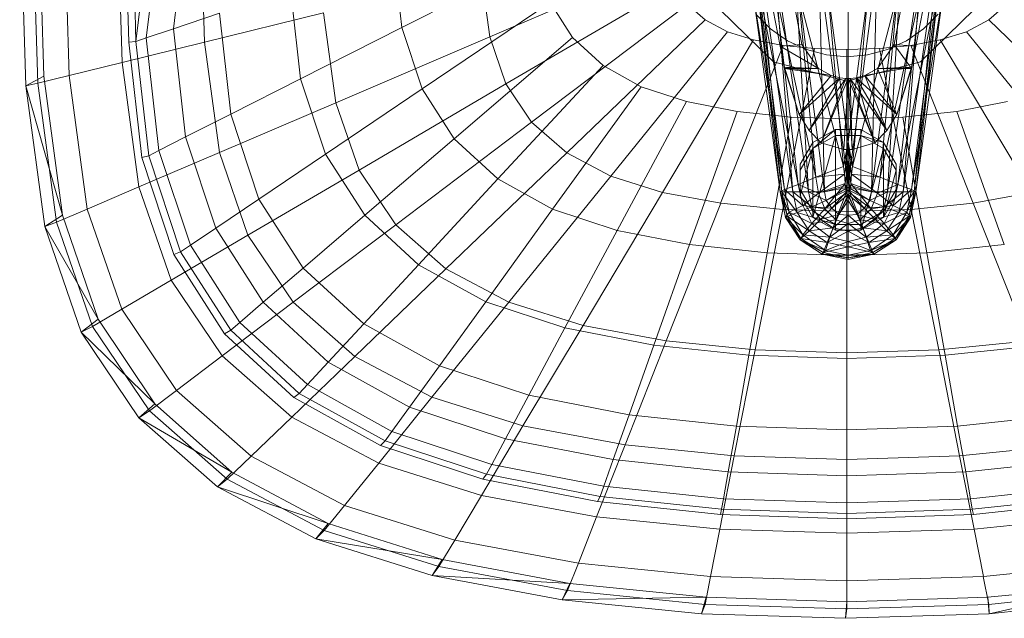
# Model space of a CAD drawing. Header units: metres. Extents: x 391.1 to 427.5, y 12.7 to 28.4.
# Tile 231 of 247: x 413.096 to 413.314, y 23.856 to 23.988. Entities that reach past the tile are written whole.
import ezdxf

# ---------------------------------------------------------------- set-up
doc = ezdxf.new("R2010")
doc.units = ezdxf.units.M
doc.layers.add('02_MOBILIARIO', color=7, linetype='Continuous', lineweight=18)
doc.layers.add('A-DETL-____-MBND', color=7, linetype='Continuous', lineweight=18)

# ---------------------------------------------------------------- blocks, each defined once
blk = doc.blocks.new('Family - Rentamans PS-1-153427-01_PCI_PS1')
at = {"layer": 'A-DETL-____-MBND', "color": 253, "true_color": 0xaaaaaa}
for p, q in [((0.16249, 0.18273), (0.17279, 0.12673)), ((0.16249, 0.18273), (0.17279, 0.12673)), ((0.19319, 0.12673), (0.20349, 0.18273)), ((0.19319, 0.12673), (0.20349, 0.18273)), ((0.16799, 0.12643), (0.15799, 0.17843)), ((0.15799, 0.17843), (0.16799, 0.12643)), ((0.20799, 0.17843), (0.19799, 0.12643)), ((0.20799, 0.17843), (0.19799, 0.12643)), ((0, 0.16227), (0.00133, 0.11764)), ((0.00269, 0.16227), (0.004, 0.11821)), ((0.0041, 0.16227), (0.00536, 0.11975)), ((0.01092, 0.11992), (0.00966, 0.16227)), ((0.02264, 0.1228), (0.02147, 0.16227)), ((0.04082, 0.12728), (0.03978, 0.16227)), ((0.16839, 0.09423), (0.16129, 0.15423)), ((0.16799, 0.09423), (0.16129, 0.15423)), ((0.16799, 0.09423), (0.16129, 0.15423)), ((0.20469, 0.15423), (0.19759, 0.09423)), ((0.20469, 0.15423), (0.19799, 0.09423)), ((0.19799, 0.09423), (0.20469, 0.15423)), ((0.17079, 0.09423), (0.16269, 0.15123)), ((0.16839, 0.09423), (0.16269, 0.15123)), ((0.20329, 0.15123), (0.19519, 0.09423)), ((0.19759, 0.09423), (0.20329, 0.15123)), ((0.02408, 0.12731), (0.02353, 0.14943)), ((0.02565, 0.12745), (0.02511, 0.14934)), ((0.03396, 0.13024), (0.0362, 0.14804)), ((0.02565, 0.12745), (0.02802, 0.14625)), ((0.02796, 0.12822), (0.0303, 0.14675)), ((0.08444, 0.13051), (0.08263, 0.1466)), ((0.17429, 0.09423), (0.16649, 0.14723)), ((0.17079, 0.09423), (0.16649, 0.14723)), ((0.19949, 0.14723), (0.19169, 0.09423)), ((0.19949, 0.14723), (0.19519, 0.09423)), ((0.11406, 0.1455), (0.08444, 0.13051)), ((0.14281, 0.14517), (0.10383, 0.12847)), ((0.17779, 0.09423), (0.17119, 0.14553)), ((0.17429, 0.09423), (0.17119, 0.14553)), ((0.18299, 0.09573), (0.17659, 0.14403)), ((0.17779, 0.09423), (0.17659, 0.14403)), ((0.18939, 0.14403), (0.18299, 0.09573)), ((0.19479, 0.14553), (0.18819, 0.09423)), ((0.18819, 0.09423), (0.18939, 0.14403)), ((0.19169, 0.09423), (0.19479, 0.14553)), ((0.10383, 0.12847), (0.10196, 0.14236)), ((0.18299, 0.09573), (0.18299, 0.14323)), ((0.10743, 0.11808), (0.14464, 0.13991)), ((0.06207, 0.11919), (0.05985, 0.13894)), ((0.16799, 0.09423), (0.16199, 0.13823)), ((0.16899, 0.09473), (0.16199, 0.13823)), ((0.16899, 0.09473), (0.16339, 0.13823)), ((0.17199, 0.09583), (0.16339, 0.13823)), ((0.17199, 0.09583), (0.16699, 0.13823)), ((0.16699, 0.13823), (0.17589, 0.09743)), ((0.17199, 0.13823), (0.18199, 0.09983)), ((0.17199, 0.13823), (0.17589, 0.09743)), ((0.17859, 0.13823), (0.18299, 0.10523)), ((0.17859, 0.13823), (0.18199, 0.09983)), ((0.18299, 0.10523), (0.18739, 0.13823)), ((0.18299, 0.13813), (0.18299, 0.10523)), ((0.18739, 0.13823), (0.18399, 0.09983)), ((0.18399, 0.09983), (0.19399, 0.13823)), ((0.19399, 0.13823), (0.19009, 0.09743)), ((0.19009, 0.09743), (0.19899, 0.13823)), ((0.19899, 0.13823), (0.19399, 0.09583)), ((0.19399, 0.09583), (0.20259, 0.13823)), ((0.20399, 0.13823), (0.19699, 0.09473)), ((0.20259, 0.13823), (0.19699, 0.09473)), ((0.20399, 0.13823), (0.19799, 0.09423)), ((0.11719, 0.13603), (0.08893, 0.11696)), ((0.1131, 0.10963), (0.14751, 0.13563)), ((0.12213, 0.12833), (0.11719, 0.13603)), ((0.15143, 0.13218), (0.14751, 0.13563)), ((0.21801, 0.13563), (0.21409, 0.13218)), ((0.04411, 0.13365), (0.03396, 0.13024)), ((0.06713, 0.13377), (0.04082, 0.12728)), ((0.04662, 0.11137), (0.04411, 0.13365)), ((0.06981, 0.1139), (0.06713, 0.13377)), ((0.16652, 0.1229), (0.15464, 0.13448)), ((0.15464, 0.13448), (0.16652, 0.1229)), ((0.16588, 0.13019), (0.16265, 0.13343)), ((0.16588, 0.13019), (0.16265, 0.13343)), ((0.21088, 0.13448), (0.19899, 0.1229)), ((0.19899, 0.1229), (0.21088, 0.13448)), ((0.20287, 0.13343), (0.19963, 0.13019)), ((0.20287, 0.13343), (0.19963, 0.13019)), ((0.08444, 0.13051), (0.06207, 0.11919)), ((0.08893, 0.11696), (0.08444, 0.13051)), ((0.12086, 0.10282), (0.15143, 0.13218)), ((0.15634, 0.12959), (0.15143, 0.13218)), ((0.21409, 0.13218), (0.20918, 0.12959)), ((0.24466, 0.10282), (0.21409, 0.13218)), ((0.03396, 0.13024), (0.02796, 0.12822)), ((0.03665, 0.10633), (0.03396, 0.13024)), ((0.10383, 0.12847), (0.06981, 0.1139)), ((0.10743, 0.11808), (0.10383, 0.12847)), ((0.13056, 0.09769), (0.15634, 0.12959)), ((0.16214, 0.12776), (0.15634, 0.12959)), ((0.16963, 0.12757), (0.16588, 0.13019)), ((0.16963, 0.12757), (0.16588, 0.13019)), ((0.19963, 0.13019), (0.19588, 0.12757)), ((0.19963, 0.13019), (0.19588, 0.12757)), ((0.20918, 0.12959), (0.20338, 0.12776)), ((0.23496, 0.09769), (0.20918, 0.12959)), ((0.04082, 0.12728), (0.02264, 0.1228)), ((0.02565, 0.12745), (0.02408, 0.12731)), ((0.02695, 0.10182), (0.02408, 0.12731)), ((0.02796, 0.12822), (0.02565, 0.12745)), ((0.0285, 0.1022), (0.02565, 0.12745)), ((0.03076, 0.10335), (0.02796, 0.12822)), ((0.04411, 0.1029), (0.04082, 0.12728)), ((0.12213, 0.12833), (0.09599, 0.10594)), ((0.12888, 0.12212), (0.12213, 0.12833)), ((0.14201, 0.09408), (0.16214, 0.12776)), ((0.15485, 0.0917), (0.16864, 0.12656)), ((0.16864, 0.12656), (0.16214, 0.12776)), ((0.17279, 0.12673), (0.16799, 0.12643)), ((0.16799, 0.12643), (0.16899, 0.12173)), ((0.16899, 0.12143), (0.16799, 0.12643)), ((0.16799, 0.12643), (0.17649, 0.12143)), ((0.16799, 0.12643), (0.16899, 0.12143)), ((0.17559, 0.12586), (0.16864, 0.12656)), ((0.17378, 0.12563), (0.16963, 0.12757)), ((0.17378, 0.12563), (0.16963, 0.12757)), ((0.17279, 0.12673), (0.17649, 0.12143)), ((0.17649, 0.12143), (0.17279, 0.12673)), ((0.19319, 0.12673), (0.18949, 0.12143)), ((0.19319, 0.12673), (0.18949, 0.12143)), ((0.19688, 0.12656), (0.18993, 0.12586)), ((0.19588, 0.12757), (0.19174, 0.12563)), ((0.19588, 0.12757), (0.19174, 0.12563)), ((0.19699, 0.12143), (0.19319, 0.12673)), ((0.19799, 0.12643), (0.19319, 0.12673)), ((0.20338, 0.12776), (0.19688, 0.12656)), ((0.21066, 0.0917), (0.19688, 0.12656)), ((0.19699, 0.12173), (0.19799, 0.12643)), ((0.19799, 0.12643), (0.19699, 0.12143)), ((0.19699, 0.12173), (0.19799, 0.12643)), ((0.2235, 0.09408), (0.20338, 0.12776)), ((0.16859, 0.09032), (0.17559, 0.12586)), ((0.1782, 0.12445), (0.17378, 0.12563)), ((0.1782, 0.12445), (0.17378, 0.12563)), ((0.18276, 0.12563), (0.17559, 0.12586)), ((0.18276, 0.12405), (0.1782, 0.12445)), ((0.18276, 0.12405), (0.1782, 0.12445)), ((0.18993, 0.12586), (0.18276, 0.12563)), ((0.18276, 0.08986), (0.18276, 0.12563)), ((0.18732, 0.12445), (0.18276, 0.12405)), ((0.18732, 0.12445), (0.18276, 0.12405)), ((0.19174, 0.12563), (0.18732, 0.12445)), ((0.19174, 0.12563), (0.18732, 0.12445)), ((0.19692, 0.09032), (0.18993, 0.12586)), ((0.02264, 0.1228), (0.01092, 0.11992)), ((0.02635, 0.09529), (0.02264, 0.1228)), ((0.10565, 0.09705), (0.12888, 0.12212)), ((0.13732, 0.11744), (0.12888, 0.12212)), ((0.18276, 0.11866), (0.16652, 0.1229)), ((0.16652, 0.1229), (0.18276, 0.11866)), ((0.19899, 0.1229), (0.18276, 0.11866)), ((0.18276, 0.11866), (0.19899, 0.1229)), ((0.00133, 0.11764), (0.00536, 0.11975)), ((0.01092, 0.11992), (0.004, 0.11821)), ((0.00536, 0.11975), (0.00947, 0.08904)), ((0.01092, 0.11992), (0.0149, 0.09039)), ((0.16899, 0.12173), (0.17219, 0.11133)), ((0.16899, 0.12143), (0.16899, 0.12173)), ((0.16899, 0.12173), (0.17929, 0.11993)), ((0.16899, 0.12173), (0.17649, 0.12143)), ((0.17219, 0.11133), (0.16899, 0.12143)), ((0.16899, 0.12143), (0.17219, 0.11133)), ((0.17929, 0.11993), (0.16899, 0.12143)), ((0.17649, 0.12143), (0.16899, 0.12143)), ((0.17219, 0.11133), (0.17929, 0.11993)), ((0.17929, 0.11993), (0.17219, 0.11133)), ((0.17649, 0.12143), (0.17929, 0.11993)), ((0.17929, 0.11993), (0.17649, 0.12143)), ((0.17929, 0.11993), (0.18119, 0.11943)), ((0.18119, 0.11943), (0.17929, 0.11993)), ((0.18669, 0.11993), (0.18479, 0.11943)), ((0.18669, 0.11993), (0.18479, 0.11943)), ((0.18669, 0.11993), (0.19699, 0.12173)), ((0.18949, 0.12143), (0.18669, 0.11993)), ((0.18949, 0.12143), (0.18669, 0.11993)), ((0.19159, 0.10773), (0.18669, 0.11993)), ((0.19379, 0.11133), (0.18669, 0.11993)), ((0.18669, 0.11993), (0.19379, 0.11133)), ((0.18949, 0.12143), (0.19699, 0.12173)), ((0.19379, 0.11133), (0.18949, 0.12143)), ((0.19699, 0.12143), (0.18949, 0.12143)), ((0.19379, 0.11133), (0.19699, 0.12173)), ((0.19379, 0.11133), (0.19699, 0.12143)), ((0.19699, 0.12143), (0.19379, 0.11133)), ((0.19699, 0.12173), (0.19699, 0.12143)), ((0.004, 0.11821), (0.00133, 0.11764)), ((0.00133, 0.11764), (0.00947, 0.08904)), ((0.00133, 0.11764), (0.00552, 0.08652)), ((0.004, 0.11821), (0.00814, 0.08749)), ((0.06207, 0.11919), (0.04662, 0.11137)), ((0.06758, 0.10256), (0.06207, 0.11919)), ((0.10743, 0.11808), (0.07496, 0.09903)), ((0.1131, 0.10964), (0.10743, 0.11808)), ((0.18119, 0.11943), (0.17219, 0.11133)), ((0.17219, 0.11133), (0.18119, 0.11943)), ((0.17439, 0.10773), (0.18119, 0.11943)), ((0.18119, 0.11943), (0.17439, 0.10773)), ((0.18249, 0.11923), (0.17439, 0.10773)), ((0.17439, 0.10773), (0.18249, 0.11923)), ((0.18299, 0.11923), (0.17709, 0.10503)), ((0.17709, 0.10503), (0.18299, 0.11923)), ((0.17709, 0.10503), (0.18249, 0.11923)), ((0.18249, 0.11923), (0.17709, 0.10503)), ((0.18119, 0.11943), (0.18249, 0.11923)), ((0.18249, 0.11923), (0.18119, 0.11943)), ((0.18299, 0.11923), (0.18209, 0.10353)), ((0.18209, 0.10353), (0.18299, 0.11923)), ((0.18249, 0.11923), (0.18299, 0.11923)), ((0.18299, 0.11923), (0.18249, 0.11923)), ((0.18349, 0.11923), (0.18299, 0.11923)), ((0.18299, 0.11923), (0.18389, 0.10353)), ((0.18299, 0.11923), (0.18889, 0.10503)), ((0.18349, 0.11923), (0.18299, 0.11923)), ((0.18479, 0.11943), (0.18349, 0.11923)), ((0.18479, 0.11943), (0.18349, 0.11923)), ((0.18389, 0.10353), (0.18349, 0.11923)), ((0.18889, 0.10503), (0.18349, 0.11923)), ((0.18349, 0.11923), (0.18889, 0.10503)), ((0.18349, 0.11923), (0.19159, 0.10773)), ((0.18889, 0.10503), (0.18479, 0.11943)), ((0.19159, 0.10773), (0.18479, 0.11943)), ((0.18479, 0.11943), (0.19159, 0.10773)), ((0.18479, 0.11943), (0.19379, 0.11133)), ((0.08893, 0.11696), (0.06758, 0.10256)), ((0.09599, 0.10594), (0.08893, 0.11696)), ((0.11773, 0.09036), (0.13732, 0.11744)), ((0.14729, 0.11416), (0.13732, 0.11744)), ((0.06981, 0.1139), (0.04411, 0.1029)), ((0.07496, 0.09903), (0.06981, 0.1139)), ((0.13201, 0.08566), (0.14729, 0.11416)), ((0.15847, 0.11198), (0.14729, 0.11416)), ((0.21822, 0.11416), (0.20705, 0.11198)), ((0.04662, 0.11137), (0.03665, 0.10633)), ((0.05283, 0.09261), (0.04662, 0.11137)), ((0.148, 0.08255), (0.15847, 0.11198)), ((0.17043, 0.11072), (0.15847, 0.11198)), ((0.17219, 0.11133), (0.17439, 0.10773)), ((0.17439, 0.10773), (0.17219, 0.11133)), ((0.19379, 0.11133), (0.19159, 0.10773)), ((0.19159, 0.10773), (0.19379, 0.11133)), ((0.20705, 0.11198), (0.19509, 0.11073)), ((0.20705, 0.11198), (0.21752, 0.08255)), ((0.08308, 0.08694), (0.1131, 0.10964)), ((0.12086, 0.10282), (0.1131, 0.10963)), ((0.16511, 0.08075), (0.17043, 0.11072)), ((0.18276, 0.11031), (0.17043, 0.11072)), ((0.19509, 0.11072), (0.18276, 0.11031)), ((0.18276, 0.08015), (0.18276, 0.11031)), ((0.2004, 0.08075), (0.19509, 0.11072)), ((0.17439, 0.10773), (0.17709, 0.10503)), ((0.17709, 0.10503), (0.17439, 0.10773)), ((0.18019, 0.10795), (0.17519, 0.10381)), ((0.18019, 0.10795), (0.17519, 0.10514)), ((0.17519, 0.10381), (0.18019, 0.10663)), ((0.18019, 0.10663), (0.17519, 0.08856)), ((0.18579, 0.10795), (0.18019, 0.10795)), ((0.18019, 0.10795), (0.18019, 0.10663)), ((0.18019, 0.10663), (0.18579, 0.10663)), ((0.18019, 0.10663), (0.18019, 0.08575)), ((0.18579, 0.10795), (0.18579, 0.10663)), ((0.19079, 0.10514), (0.18579, 0.10795)), ((0.19079, 0.10514), (0.18579, 0.10663)), ((0.18579, 0.10663), (0.19079, 0.10381)), ((0.18579, 0.10663), (0.18579, 0.08575)), ((0.19159, 0.10773), (0.18889, 0.10503)), ((0.18889, 0.10503), (0.19159, 0.10773)), ((0.03665, 0.10633), (0.03076, 0.10335)), ((0.04332, 0.08619), (0.03665, 0.10633)), ((0.09599, 0.10594), (0.07625, 0.08904)), ((0.10565, 0.09705), (0.09599, 0.10594)), ((0.17519, 0.10514), (0.17239, 0.10035)), ((0.17519, 0.10514), (0.17519, 0.10381)), ((0.17709, 0.10503), (0.18209, 0.10353)), ((0.18209, 0.10353), (0.17709, 0.10503)), ((0.18199, 0.09983), (0.18299, 0.10523)), ((0.18299, 0.10523), (0.18399, 0.09983)), ((0.18299, 0.10523), (0.18299, 0.10423)), ((0.18889, 0.10503), (0.18389, 0.10353)), ((0.18389, 0.10353), (0.18889, 0.10503)), ((0.19359, 0.10035), (0.19079, 0.10514)), ((0.19079, 0.10514), (0.19079, 0.10381)), ((0.04411, 0.1029), (0.02635, 0.09529)), ((0.03076, 0.10335), (0.0285, 0.1022)), ((0.0377, 0.0824), (0.03076, 0.10335)), ((0.05043, 0.08464), (0.04411, 0.1029)), ((0.06758, 0.10256), (0.05283, 0.09261)), ((0.07625, 0.08904), (0.06758, 0.10256)), ((0.09417, 0.07719), (0.12086, 0.10282)), ((0.13056, 0.09769), (0.12086, 0.10282)), ((0.17239, 0.09901), (0.17519, 0.10381)), ((0.17519, 0.10381), (0.17239, 0.09337)), ((0.17519, 0.10381), (0.17519, 0.08856)), ((0.18199, 0.09983), (0.18299, 0.10423)), ((0.18209, 0.10353), (0.18389, 0.10353)), ((0.18389, 0.10353), (0.18209, 0.10353)), ((0.18219, 0.09813), (0.18299, 0.10423)), ((0.18299, 0.10423), (0.18399, 0.09983)), ((0.18299, 0.10423), (0.18379, 0.09813)), ((0.18299, 0.10423), (0.18299, 0.10123)), ((0.18579, 0.08575), (0.19079, 0.10381)), ((0.19079, 0.10381), (0.19359, 0.09901)), ((0.19079, 0.10381), (0.19079, 0.08856)), ((0.0285, 0.1022), (0.02695, 0.10182)), ((0.03406, 0.08034), (0.02695, 0.10182)), ((0.03553, 0.08094), (0.0285, 0.1022)), ((0.17239, 0.10035), (0.17239, 0.09901)), ((0.17239, 0.10035), (0.17239, 0.09472)), ((0.18219, 0.09813), (0.18299, 0.10123)), ((0.18239, 0.09603), (0.18299, 0.10123)), ((0.18239, 0.09603), (0.18299, 0.10023)), ((0.18259, 0.09403), (0.18299, 0.10023)), ((0.18299, 0.10123), (0.18379, 0.09813)), ((0.18299, 0.10123), (0.18359, 0.09603)), ((0.18299, 0.10123), (0.18299, 0.10023)), ((0.18299, 0.10023), (0.18359, 0.09603)), ((0.18299, 0.10023), (0.18339, 0.09403)), ((0.18299, 0.10023), (0.18299, 0.09323)), ((0.19359, 0.09901), (0.19359, 0.10035)), ((0.19359, 0.09472), (0.19359, 0.10035)), ((0.07496, 0.09903), (0.05043, 0.08464)), ((0.08308, 0.08694), (0.07496, 0.09903)), ((0.17239, 0.09337), (0.17239, 0.09901)), ((0.17589, 0.09743), (0.18199, 0.09983)), ((0.17589, 0.09743), (0.18219, 0.09813)), ((0.17649, 0.09393), (0.18219, 0.09813)), ((0.18199, 0.09983), (0.18219, 0.09813)), ((0.18219, 0.09813), (0.18239, 0.09603)), ((0.18379, 0.09813), (0.18359, 0.09603)), ((0.18399, 0.09983), (0.18379, 0.09813)), ((0.18379, 0.09813), (0.19009, 0.09743)), ((0.18379, 0.09813), (0.18949, 0.09393)), ((0.18399, 0.09983), (0.19009, 0.09743)), ((0.19079, 0.08856), (0.19359, 0.09901)), ((0.19359, 0.09901), (0.19359, 0.09337)), ((0.08811, 0.07812), (0.10565, 0.09705)), ((0.11773, 0.09036), (0.10565, 0.09705)), ((0.10805, 0.06985), (0.13056, 0.09769)), ((0.14201, 0.09408), (0.13056, 0.09769)), ((0.16899, 0.09473), (0.17199, 0.09583)), ((0.17199, 0.09583), (0.17589, 0.09743)), ((0.17299, 0.09123), (0.17199, 0.09583)), ((0.17649, 0.09393), (0.17199, 0.09583)), ((0.17589, 0.09743), (0.17649, 0.09393)), ((0.17649, 0.09393), (0.18239, 0.09603)), ((0.18299, 0.09573), (0.17779, 0.09423)), ((0.17789, 0.09043), (0.18239, 0.09603)), ((0.18239, 0.09603), (0.18259, 0.09403)), ((0.18819, 0.09423), (0.18299, 0.09573)), ((0.18299, 0.09523), (0.18299, 0.09573)), ((0.18359, 0.09603), (0.18339, 0.09403)), ((0.18359, 0.09603), (0.18949, 0.09393)), ((0.18359, 0.09603), (0.18809, 0.09043)), ((0.19009, 0.09743), (0.18949, 0.09393)), ((0.18949, 0.09393), (0.19399, 0.09583)), ((0.19009, 0.09743), (0.19399, 0.09583)), ((0.19399, 0.09583), (0.19299, 0.09123)), ((0.19399, 0.09583), (0.19699, 0.09473)), ((0.02635, 0.09529), (0.0149, 0.09039)), ((0.02635, 0.09529), (0.03348, 0.0747)), ((0.12445, 0.06469), (0.14201, 0.09408)), ((0.15486, 0.0917), (0.14201, 0.09408)), ((0.16799, 0.09423), (0.16899, 0.09473)), ((0.16839, 0.09423), (0.16799, 0.09423)), ((0.16959, 0.08873), (0.16799, 0.09423)), ((0.16919, 0.08853), (0.16799, 0.09423)), ((0.16919, 0.08853), (0.16799, 0.09423)), ((0.16919, 0.08863), (0.16799, 0.09423)), ((0.16799, 0.09423), (0.16999, 0.08973)), ((0.17079, 0.09423), (0.16839, 0.09423)), ((0.17179, 0.08963), (0.16839, 0.09423)), ((0.16959, 0.08873), (0.16839, 0.09423)), ((0.16999, 0.08973), (0.16899, 0.09473)), ((0.17299, 0.09123), (0.16899, 0.09473)), ((0.17429, 0.09423), (0.17079, 0.09423)), ((0.17499, 0.09093), (0.17079, 0.09423)), ((0.17179, 0.08963), (0.17079, 0.09423)), ((0.17239, 0.09472), (0.17239, 0.09337)), ((0.17239, 0.09472), (0.17519, 0.08991)), ((0.17299, 0.09123), (0.17649, 0.09393)), ((0.17779, 0.09423), (0.17429, 0.09423)), ((0.17819, 0.09233), (0.17429, 0.09423)), ((0.17499, 0.09093), (0.17429, 0.09423)), ((0.17789, 0.09043), (0.17649, 0.09393)), ((0.18299, 0.09523), (0.17779, 0.09423)), ((0.17819, 0.09233), (0.17779, 0.09423)), ((0.17789, 0.09043), (0.18259, 0.09403)), ((0.18299, 0.09523), (0.17819, 0.09233)), ((0.18299, 0.09463), (0.17819, 0.09233)), ((0.18299, 0.09463), (0.17939, 0.09063)), ((0.18299, 0.09363), (0.17939, 0.09063)), ((0.18259, 0.09403), (0.18029, 0.08803)), ((0.18299, 0.09363), (0.18099, 0.08923)), ((0.18259, 0.09403), (0.18299, 0.09323)), ((0.18819, 0.09423), (0.18299, 0.09523)), ((0.18779, 0.09233), (0.18299, 0.09523)), ((0.18299, 0.09463), (0.18299, 0.09523)), ((0.18779, 0.09233), (0.18299, 0.09463)), ((0.18659, 0.09063), (0.18299, 0.09463)), ((0.18299, 0.09363), (0.18299, 0.09463)), ((0.18339, 0.09403), (0.18299, 0.09323)), ((0.18659, 0.09063), (0.18299, 0.09363)), ((0.18499, 0.08923), (0.18299, 0.09363)), ((0.18299, 0.09233), (0.18299, 0.09363)), ((0.18809, 0.09043), (0.18339, 0.09403)), ((0.18339, 0.09403), (0.18569, 0.08803)), ((0.19169, 0.09423), (0.18779, 0.09233)), ((0.18779, 0.09233), (0.18819, 0.09423)), ((0.18949, 0.09393), (0.18809, 0.09043)), ((0.19169, 0.09423), (0.18819, 0.09423)), ((0.18949, 0.09393), (0.19299, 0.09123)), ((0.19079, 0.08991), (0.19359, 0.09472)), ((0.19519, 0.09423), (0.19099, 0.09093)), ((0.19099, 0.09093), (0.19169, 0.09423)), ((0.19519, 0.09423), (0.19169, 0.09423)), ((0.19699, 0.09473), (0.19299, 0.09123)), ((0.19359, 0.09337), (0.19359, 0.09472)), ((0.19519, 0.09423), (0.19419, 0.08963)), ((0.19759, 0.09423), (0.19419, 0.08963)), ((0.19759, 0.09423), (0.19519, 0.09423)), ((0.19699, 0.09473), (0.19599, 0.08973)), ((0.19599, 0.08973), (0.19799, 0.09423)), ((0.19799, 0.09423), (0.19639, 0.08873)), ((0.19639, 0.08873), (0.19759, 0.09423)), ((0.19799, 0.09423), (0.19679, 0.08863)), ((0.19679, 0.08863), (0.19799, 0.09423)), ((0.19799, 0.09423), (0.19679, 0.08853)), ((0.19699, 0.09473), (0.19799, 0.09423)), ((0.19799, 0.09423), (0.19759, 0.09423)), ((0.2235, 0.09408), (0.21066, 0.0917)), ((0.05283, 0.09261), (0.04332, 0.08619)), ((0.06261, 0.07735), (0.05283, 0.09261)), ((0.14283, 0.06127), (0.15486, 0.0917)), ((0.16859, 0.09032), (0.15486, 0.0917)), ((0.17239, 0.09337), (0.17519, 0.08856)), ((0.17819, 0.09233), (0.17499, 0.09093)), ((0.17939, 0.09063), (0.17819, 0.09233)), ((0.18299, 0.09323), (0.18029, 0.08803)), ((0.18299, 0.09233), (0.18099, 0.08923)), ((0.18299, 0.09323), (0.18569, 0.08803)), ((0.18299, 0.09323), (0.18299, 0.08723)), ((0.18499, 0.08923), (0.18299, 0.09233)), ((0.18299, 0.08903), (0.18299, 0.09233)), ((0.18659, 0.09063), (0.18779, 0.09233)), ((0.19099, 0.09093), (0.18779, 0.09233)), ((0.19079, 0.08856), (0.19359, 0.09337)), ((0.21066, 0.0917), (0.19692, 0.09032)), ((0.22269, 0.06127), (0.21066, 0.0917)), ((0.0149, 0.09039), (0.00814, 0.08749)), ((0.0149, 0.09039), (0.02256, 0.06829)), ((0.10294, 0.06991), (0.11773, 0.09036)), ((0.13201, 0.08566), (0.11773, 0.09036)), ((0.16248, 0.0593), (0.16859, 0.09032)), ((0.18276, 0.08986), (0.16859, 0.09032)), ((0.16919, 0.08863), (0.16999, 0.08973)), ((0.17179, 0.08963), (0.16959, 0.08873)), ((0.16999, 0.08973), (0.17299, 0.09123)), ((0.17299, 0.08473), (0.16999, 0.08973)), ((0.16999, 0.08973), (0.17499, 0.08723)), ((0.17499, 0.09093), (0.17179, 0.08963)), ((0.17689, 0.08813), (0.17179, 0.08963)), ((0.17439, 0.08563), (0.17179, 0.08963)), ((0.17499, 0.08723), (0.17299, 0.09123)), ((0.17789, 0.09043), (0.17299, 0.09123)), ((0.17939, 0.09063), (0.17499, 0.09093)), ((0.17689, 0.08813), (0.17499, 0.09093)), ((0.17499, 0.08723), (0.17789, 0.09043)), ((0.17519, 0.08991), (0.18019, 0.087)), ((0.17519, 0.08856), (0.17519, 0.08991)), ((0.17939, 0.09063), (0.17689, 0.08813)), ((0.18099, 0.08923), (0.17689, 0.08813)), ((0.17789, 0.09043), (0.18029, 0.08803)), ((0.18099, 0.08923), (0.17939, 0.09063)), ((0.18099, 0.08923), (0.17969, 0.08623)), ((0.18299, 0.08903), (0.18099, 0.08923)), ((0.19692, 0.09032), (0.18276, 0.08986)), ((0.18276, 0.05865), (0.18276, 0.08986)), ((0.18299, 0.08903), (0.18499, 0.08923)), ((0.18499, 0.08923), (0.18659, 0.09063)), ((0.18909, 0.08813), (0.18499, 0.08923)), ((0.18629, 0.08623), (0.18499, 0.08923)), ((0.18809, 0.09043), (0.18569, 0.08803)), ((0.18579, 0.08575), (0.19079, 0.08991)), ((0.18579, 0.087), (0.19079, 0.08991)), ((0.19099, 0.09093), (0.18659, 0.09063)), ((0.18909, 0.08813), (0.18659, 0.09063)), ((0.19299, 0.09123), (0.18809, 0.09043)), ((0.18809, 0.09043), (0.19099, 0.08723)), ((0.18909, 0.08813), (0.19099, 0.09093)), ((0.19419, 0.08963), (0.18909, 0.08813)), ((0.19079, 0.08856), (0.19079, 0.08991)), ((0.19299, 0.09123), (0.19099, 0.08723)), ((0.19419, 0.08963), (0.19099, 0.09093)), ((0.19099, 0.08723), (0.19599, 0.08973)), ((0.19419, 0.08963), (0.19159, 0.08563)), ((0.19299, 0.09123), (0.19599, 0.08973)), ((0.19599, 0.08973), (0.19299, 0.08473)), ((0.19639, 0.08873), (0.19419, 0.08963)), ((0.19599, 0.08973), (0.19679, 0.08863)), ((0.20303, 0.0593), (0.19693, 0.09032)), ((0.00947, 0.08904), (0.00552, 0.08652)), ((0.00814, 0.08749), (0.00552, 0.08652)), ((0.00814, 0.08749), (0.0161, 0.0645)), ((0.00947, 0.08904), (0.01737, 0.06606)), ((0.07625, 0.08904), (0.06261, 0.07735)), ((0.08811, 0.07812), (0.07625, 0.08904)), ((0.16959, 0.08873), (0.16919, 0.08853)), ((0.16919, 0.08853), (0.16919, 0.08863)), ((0.17239, 0.08363), (0.16919, 0.08863)), ((0.17299, 0.08473), (0.16919, 0.08863)), ((0.17259, 0.08393), (0.16919, 0.08853)), ((0.17239, 0.08363), (0.16919, 0.08853)), ((0.16919, 0.08853), (0.17239, 0.08363)), ((0.17439, 0.08563), (0.16959, 0.08873)), ((0.17259, 0.08393), (0.16959, 0.08873)), ((0.17299, 0.08473), (0.17499, 0.08723)), ((0.17689, 0.08813), (0.17439, 0.08563)), ((0.18029, 0.08803), (0.17499, 0.08723)), ((0.17499, 0.08723), (0.17899, 0.08423)), ((0.17519, 0.08856), (0.18019, 0.08575)), ((0.17519, 0.08856), (0.18019, 0.087)), ((0.17969, 0.08623), (0.17689, 0.08813)), ((0.18029, 0.08803), (0.17899, 0.08423)), ((0.18299, 0.08723), (0.17899, 0.08423)), ((0.17969, 0.08623), (0.18299, 0.08903)), ((0.18029, 0.08803), (0.18299, 0.08723)), ((0.18629, 0.08623), (0.18299, 0.08903)), ((0.18299, 0.08553), (0.18299, 0.08903)), ((0.18569, 0.08803), (0.18299, 0.08723)), ((0.18299, 0.08723), (0.18699, 0.08423)), ((0.18299, 0.08723), (0.18299, 0.08323)), ((0.18569, 0.08803), (0.19099, 0.08723)), ((0.18569, 0.08803), (0.18699, 0.08423)), ((0.18579, 0.08575), (0.19079, 0.08856)), ((0.18629, 0.08623), (0.18909, 0.08813)), ((0.19099, 0.08723), (0.18699, 0.08423)), ((0.19159, 0.08563), (0.18909, 0.08813)), ((0.19099, 0.08723), (0.19299, 0.08473)), ((0.19639, 0.08873), (0.19159, 0.08563)), ((0.19299, 0.08473), (0.19679, 0.08863)), ((0.19339, 0.08393), (0.19639, 0.08873)), ((0.19679, 0.08853), (0.19339, 0.08393)), ((0.19679, 0.08863), (0.19359, 0.08363)), ((0.19359, 0.08363), (0.19679, 0.08853)), ((0.19679, 0.08853), (0.19359, 0.08363)), ((0.19679, 0.08853), (0.19639, 0.08873)), ((0.19679, 0.08863), (0.19679, 0.08853)), ((0.00552, 0.08652), (0.01737, 0.06606)), ((0.00552, 0.08652), (0.01359, 0.06324)), ((0.04332, 0.08619), (0.0377, 0.0824)), ((0.05382, 0.06982), (0.04332, 0.08619)), ((0.0604, 0.06981), (0.08308, 0.08694)), ((0.09417, 0.07719), (0.08308, 0.08694)), ((0.12046, 0.06414), (0.13201, 0.08566)), ((0.148, 0.08255), (0.13201, 0.08566)), ((0.17439, 0.08563), (0.17259, 0.08393)), ((0.17969, 0.08623), (0.17439, 0.08563)), ((0.17839, 0.08303), (0.17439, 0.08563)), ((0.17839, 0.08303), (0.17969, 0.08623)), ((0.17839, 0.08303), (0.18299, 0.08553)), ((0.18299, 0.08553), (0.17969, 0.08623)), ((0.18019, 0.087), (0.18579, 0.087)), ((0.18019, 0.08575), (0.18019, 0.087)), ((0.18019, 0.08575), (0.18579, 0.08575)), ((0.18299, 0.08553), (0.18629, 0.08623)), ((0.18759, 0.08303), (0.18299, 0.08553)), ((0.18299, 0.08203), (0.18299, 0.08553)), ((0.18579, 0.087), (0.18579, 0.08575)), ((0.19159, 0.08563), (0.18629, 0.08623)), ((0.18759, 0.08303), (0.18629, 0.08623)), ((0.19159, 0.08563), (0.18759, 0.08303)), ((0.19339, 0.08393), (0.19159, 0.08563)), ((0.05043, 0.08464), (0.03348, 0.0747)), ((0.05043, 0.08464), (0.0604, 0.06981)), ((0.17239, 0.08363), (0.17299, 0.08473)), ((0.17239, 0.08363), (0.17259, 0.08393)), ((0.17239, 0.08363), (0.17729, 0.08043)), ((0.17729, 0.08043), (0.17239, 0.08363)), ((0.17749, 0.08083), (0.17239, 0.08363)), ((0.17799, 0.08123), (0.17239, 0.08363)), ((0.17749, 0.08083), (0.17259, 0.08393)), ((0.17259, 0.08393), (0.17839, 0.08303)), ((0.17799, 0.08123), (0.17299, 0.08473)), ((0.17899, 0.08423), (0.17299, 0.08473)), ((0.17749, 0.08083), (0.17839, 0.08303)), ((0.17899, 0.08423), (0.17799, 0.08123)), ((0.18299, 0.08323), (0.17799, 0.08123)), ((0.18299, 0.08203), (0.17839, 0.08303)), ((0.17899, 0.08423), (0.18299, 0.08323)), ((0.18699, 0.08423), (0.18299, 0.08323)), ((0.18299, 0.08323), (0.18799, 0.08123)), ((0.18299, 0.08323), (0.18299, 0.08023)), ((0.18759, 0.08303), (0.18299, 0.08203)), ((0.18699, 0.08423), (0.19299, 0.08473)), ((0.18699, 0.08423), (0.18799, 0.08123)), ((0.19339, 0.08393), (0.18759, 0.08303)), ((0.18849, 0.08083), (0.18759, 0.08303)), ((0.19299, 0.08473), (0.18799, 0.08123)), ((0.18799, 0.08123), (0.19359, 0.08363)), ((0.18849, 0.08083), (0.19339, 0.08393)), ((0.19359, 0.08363), (0.18849, 0.08083)), ((0.19359, 0.08363), (0.18869, 0.08043)), ((0.18869, 0.08043), (0.19359, 0.08363)), ((0.19299, 0.08473), (0.19359, 0.08363)), ((0.19359, 0.08363), (0.19339, 0.08393)), ((0.03553, 0.08094), (0.03406, 0.08034)), ((0.0377, 0.0824), (0.03553, 0.08094)), ((0.04662, 0.06365), (0.03553, 0.08094)), ((0.04862, 0.06537), (0.0377, 0.0824)), ((0.14009, 0.06032), (0.148, 0.08255)), ((0.16511, 0.08075), (0.148, 0.08255)), ((0.1611, 0.05811), (0.16511, 0.08075)), ((0.18276, 0.08015), (0.16511, 0.08075)), ((0.17799, 0.08123), (0.17729, 0.08043)), ((0.17729, 0.08043), (0.17749, 0.08083)), ((0.18299, 0.08203), (0.17749, 0.08083)), ((0.18299, 0.07963), (0.17749, 0.08083)), ((0.18299, 0.08023), (0.17799, 0.08123)), ((0.2004, 0.08075), (0.18276, 0.08015)), ((0.18849, 0.08083), (0.18299, 0.08203)), ((0.18299, 0.07963), (0.18299, 0.08203)), ((0.18799, 0.08123), (0.18299, 0.08023)), ((0.18299, 0.07963), (0.18849, 0.08083)), ((0.18799, 0.08123), (0.18869, 0.08043)), ((0.18869, 0.08043), (0.18849, 0.08083)), ((0.21752, 0.08255), (0.2004, 0.08075)), ((0.2004, 0.08075), (0.20442, 0.05811)), ((0.04526, 0.06288), (0.03406, 0.08034)), ((0.17729, 0.08043), (0.18299, 0.07923)), ((0.18299, 0.07923), (0.17729, 0.08043)), ((0.17729, 0.08043), (0.18299, 0.07963)), ((0.18299, 0.08023), (0.17729, 0.08043)), ((0.18276, 0.05738), (0.18276, 0.08015)), ((0.18869, 0.08043), (0.18299, 0.07923)), ((0.18299, 0.07923), (0.18869, 0.08043)), ((0.18869, 0.08043), (0.18299, 0.07963)), ((0.18869, 0.08043), (0.18299, 0.08023)), ((0.18299, 0.08023), (0.18299, 0.07923)), ((0.18299, 0.07923), (0.18299, 0.07963)), ((0.06261, 0.07735), (0.05382, 0.06982)), ((0.07599, 0.06504), (0.06261, 0.07735)), ((0.07402, 0.05783), (0.09417, 0.07719)), ((0.07599, 0.06504), (0.08811, 0.07812)), ((0.10294, 0.06991), (0.08811, 0.07812)), ((0.10805, 0.06985), (0.09417, 0.07719)), ((0.03348, 0.0747), (0.02256, 0.06829)), ((0.03348, 0.0747), (0.04473, 0.05796)), ((0.04473, 0.05796), (0.0604, 0.06981)), ((0.05382, 0.06982), (0.04862, 0.06537)), ((0.06817, 0.05661), (0.05382, 0.06982)), ((0.0604, 0.06981), (0.07402, 0.05783)), ((0.09106, 0.04882), (0.10805, 0.06985)), ((0.09272, 0.05577), (0.10294, 0.06991)), ((0.12046, 0.06414), (0.10294, 0.06991)), ((0.12445, 0.06469), (0.10805, 0.06985)), ((0.02256, 0.06829), (0.0161, 0.0645)), ((0.02256, 0.06829), (0.03462, 0.05033)), ((0.01737, 0.06606), (0.01359, 0.06324)), ((0.01737, 0.06606), (0.02983, 0.04738)), ((0.04862, 0.06537), (0.04662, 0.06365)), ((0.06355, 0.05162), (0.04862, 0.06537)), ((0.0161, 0.0645), (0.01359, 0.06324)), ((0.01359, 0.06324), (0.02983, 0.04738)), ((0.01359, 0.06324), (0.0263, 0.04431)), ((0.0161, 0.0645), (0.02865, 0.04582)), ((0.04662, 0.06365), (0.04526, 0.06288)), ((0.06177, 0.0497), (0.04662, 0.06365)), ((0.06817, 0.05661), (0.07599, 0.06504)), ((0.09272, 0.05577), (0.07599, 0.06504)), ((0.11118, 0.04249), (0.12445, 0.06469)), ((0.11248, 0.04926), (0.12046, 0.06414)), ((0.14009, 0.06032), (0.12046, 0.06414)), ((0.14283, 0.06127), (0.12445, 0.06469)), ((0.06056, 0.04879), (0.04526, 0.06288)), ((0.13374, 0.0383), (0.14283, 0.06127)), ((0.16248, 0.0593), (0.14283, 0.06127)), ((0.22269, 0.06127), (0.20303, 0.0593)), ((0.13463, 0.04496), (0.14009, 0.06032)), ((0.1611, 0.05811), (0.14009, 0.06032)), ((0.16248, 0.0593), (0.15787, 0.03587)), ((0.18276, 0.05865), (0.16248, 0.0593)), ((0.20303, 0.0593), (0.18276, 0.05865)), ((0.20303, 0.0593), (0.20764, 0.03587)), ((0.22542, 0.06032), (0.20442, 0.05811)), ((0.04473, 0.05796), (0.03462, 0.05033)), ((0.04473, 0.05796), (0.06009, 0.04446)), ((0.06009, 0.04446), (0.07402, 0.05783)), ((0.06355, 0.05162), (0.06817, 0.05661)), ((0.08613, 0.04666), (0.06817, 0.05661)), ((0.07402, 0.05783), (0.09106, 0.04882)), ((0.15832, 0.04246), (0.1611, 0.05811)), ((0.18276, 0.05738), (0.1611, 0.05811)), ((0.18276, 0.05865), (0.18276, 0.03507)), ((0.20442, 0.05811), (0.18276, 0.05738)), ((0.18276, 0.05738), (0.18276, 0.04164)), ((0.20442, 0.05811), (0.20719, 0.04246)), ((0.08613, 0.04666), (0.09272, 0.05577)), ((0.11248, 0.04926), (0.09272, 0.05577)), ((0.03462, 0.05033), (0.02865, 0.04582)), ((0.03462, 0.05033), (0.05111, 0.03583)), ((0.06177, 0.0497), (0.06355, 0.05162)), ((0.08223, 0.04128), (0.06355, 0.05162)), ((0.06056, 0.04879), (0.06177, 0.0497)), ((0.07971, 0.03819), (0.06056, 0.04879)), ((0.08073, 0.0392), (0.06177, 0.0497)), ((0.07931, 0.03429), (0.09106, 0.04882)), ((0.09106, 0.04882), (0.11118, 0.04249)), ((0.10733, 0.03967), (0.11248, 0.04926)), ((0.13463, 0.04496), (0.11248, 0.04926)), ((0.02983, 0.04738), (0.0263, 0.04431)), ((0.02865, 0.04582), (0.0263, 0.04431)), ((0.02865, 0.04582), (0.04581, 0.03074)), ((0.02983, 0.04738), (0.04685, 0.0323)), ((0.08223, 0.04128), (0.08613, 0.04666)), ((0.10733, 0.03967), (0.08613, 0.04666)), ((0.0263, 0.04431), (0.04685, 0.0323)), ((0.0263, 0.04431), (0.04368, 0.02904)), ((0.05111, 0.03583), (0.06009, 0.04446)), ((0.06009, 0.04446), (0.07931, 0.03429)), ((0.13111, 0.03505), (0.13463, 0.04496)), ((0.15832, 0.04246), (0.13463, 0.04496)), ((0.23089, 0.04496), (0.20719, 0.04246)), ((0.10202, 0.02715), (0.11118, 0.04249)), ((0.11118, 0.04249), (0.13374, 0.0383)), ((0.15832, 0.04246), (0.15653, 0.03237)), ((0.18276, 0.04164), (0.15832, 0.04246)), ((0.20719, 0.04246), (0.18276, 0.04164)), ((0.18276, 0.04164), (0.18276, 0.03149)), ((0.20719, 0.04246), (0.20898, 0.03237)), ((0.08073, 0.0392), (0.07971, 0.03819)), ((0.08073, 0.0392), (0.08223, 0.04128)), ((0.10312, 0.03183), (0.08073, 0.0392)), ((0.1043, 0.03401), (0.08223, 0.04128)), ((0.1043, 0.03401), (0.10733, 0.03967)), ((0.13111, 0.03505), (0.10733, 0.03967)), ((0.10233, 0.03074), (0.07971, 0.03819)), ((0.12746, 0.02242), (0.13374, 0.0383)), ((0.13374, 0.0383), (0.15787, 0.03587)), ((0.20764, 0.03587), (0.23178, 0.0383)), ((0.05111, 0.03583), (0.04581, 0.03074)), ((0.05111, 0.03583), (0.07174, 0.02492)), ((0.13111, 0.03505), (0.12902, 0.0292)), ((0.15653, 0.03237), (0.13111, 0.03505)), ((0.15787, 0.03587), (0.15469, 0.01968)), ((0.15787, 0.03587), (0.18276, 0.03507)), ((0.18276, 0.03507), (0.20764, 0.03587)), ((0.18276, 0.03507), (0.18276, 0.01878)), ((0.20764, 0.03587), (0.21083, 0.01968)), ((0.23441, 0.03505), (0.20898, 0.03237)), ((0.07174, 0.02492), (0.07931, 0.03429)), ((0.07931, 0.03429), (0.10202, 0.02715)), ((0.10429, 0.03401), (0.10312, 0.03183)), ((0.12902, 0.0292), (0.1043, 0.03401)), ((0.04685, 0.0323), (0.04368, 0.02904)), ((0.04581, 0.03074), (0.04368, 0.02904)), ((0.04581, 0.03074), (0.06727, 0.01938)), ((0.04685, 0.0323), (0.06815, 0.02095)), ((0.10312, 0.03183), (0.10233, 0.03074)), ((0.12768, 0.02581), (0.10233, 0.03074)), ((0.12822, 0.02694), (0.10312, 0.03183)), ((0.15653, 0.03237), (0.15548, 0.02641)), ((0.18276, 0.03149), (0.15653, 0.03238)), ((0.20898, 0.03237), (0.18276, 0.03149)), ((0.18276, 0.03149), (0.18276, 0.0255)), ((0.20898, 0.03237), (0.21004, 0.02641)), ((0.04368, 0.02904), (0.06815, 0.02095)), ((0.04368, 0.02904), (0.06542, 0.01754)), ((0.12902, 0.0292), (0.12822, 0.02694)), ((0.15548, 0.02641), (0.12902, 0.0292)), ((0.23649, 0.0292), (0.21004, 0.02641)), ((0.09611, 0.01725), (0.10202, 0.02715)), ((0.10202, 0.02715), (0.12746, 0.02242)), ((0.12822, 0.02694), (0.12768, 0.02581)), ((0.15507, 0.02412), (0.12822, 0.02694)), ((0.15548, 0.02641), (0.15507, 0.02412)), ((0.18276, 0.0255), (0.15548, 0.02641)), ((0.21004, 0.02641), (0.18276, 0.0255)), ((0.21004, 0.02641), (0.21045, 0.02412)), ((0.23729, 0.02694), (0.21045, 0.02412)), ((0.06727, 0.01938), (0.07174, 0.02492)), ((0.07174, 0.02492), (0.09611, 0.01725)), ((0.15479, 0.02295), (0.12768, 0.02581)), ((0.15507, 0.02412), (0.15479, 0.02295)), ((0.18276, 0.02319), (0.15507, 0.02412)), ((0.18276, 0.0255), (0.18276, 0.02319)), ((0.21045, 0.02412), (0.18276, 0.02319)), ((0.21045, 0.02412), (0.21072, 0.02295)), ((0.23784, 0.02581), (0.21072, 0.02295)), ((0.12342, 0.01218), (0.12746, 0.02242)), ((0.12746, 0.02242), (0.15469, 0.01968)), ((0.18276, 0.02201), (0.15479, 0.02295)), ((0.18276, 0.02319), (0.18276, 0.02201)), ((0.21072, 0.02295), (0.18276, 0.02201)), ((0.21083, 0.01968), (0.23805, 0.02242)), ((0.06815, 0.02095), (0.06542, 0.01754)), ((0.06815, 0.02095), (0.0933, 0.01298)), ((0.15469, 0.01968), (0.15263, 0.00924)), ((0.15469, 0.01968), (0.18276, 0.01878)), ((0.18276, 0.01878), (0.21083, 0.01968)), ((0.21083, 0.01968), (0.21289, 0.00924)), ((0.06727, 0.01938), (0.06542, 0.01754)), ((0.06542, 0.01754), (0.0933, 0.01298)), ((0.06542, 0.01754), (0.09109, 0.00946)), ((0.06727, 0.01938), (0.09261, 0.01141)), ((0.18276, 0.01878), (0.18276, 0.00828)), ((0.09261, 0.01141), (0.09611, 0.01725)), ((0.09611, 0.01725), (0.12342, 0.01218)), ((0.0933, 0.01298), (0.09109, 0.00946)), ((0.09109, 0.00946), (0.09261, 0.01141)), ((0.09261, 0.01141), (0.12102, 0.00613)), ((0.0933, 0.01298), (0.1215, 0.0077)), ((0.12102, 0.00613), (0.12342, 0.01218)), ((0.12342, 0.01218), (0.15263, 0.00924)), ((0.21289, 0.00925), (0.2421, 0.01218)), ((0.09109, 0.00946), (0.1215, 0.0077)), ((0.09109, 0.00946), (0.11987, 0.00411)), ((0.15263, 0.00924), (0.15142, 0.00308)), ((0.15263, 0.00924), (0.18276, 0.00828)), ((0.18276, 0.00828), (0.21288, 0.00924)), ((0.21288, 0.00924), (0.2141, 0.00308)), ((0.1215, 0.0077), (0.11987, 0.00411)), ((0.1215, 0.0077), (0.15166, 0.00465)), ((0.18276, 0.00828), (0.18276, 0.00207)), ((0.21386, 0.00465), (0.24402, 0.0077)), ((0.21415, 0.00102), (0.24402, 0.0077)), ((0.11987, 0.00411), (0.12102, 0.00613)), ((0.11987, 0.00411), (0.15166, 0.00465)), ((0.12102, 0.00613), (0.15141, 0.00308)), ((0.15166, 0.00465), (0.15065, 0.00102)), ((0.15166, 0.00465), (0.18276, 0.00364)), ((0.18276, 0.00364), (0.21386, 0.00465)), ((0.21415, 0.00102), (0.21386, 0.00465)), ((0.2141, 0.00308), (0.24449, 0.00613)), ((0.11987, 0.00411), (0.15065, 0.00102)), ((0.15141, 0.00308), (0.15065, 0.00102)), ((0.15141, 0.00308), (0.18276, 0.00207)), ((0.1824, 0), (0.18276, 0.00364)), ((0.18276, 0.00207), (0.2141, 0.00308)), ((0.2141, 0.00308), (0.21415, 0.00102)), ((0.21415, 0.00102), (0.24493, 0.00411)), ((0.15065, 0.00102), (0.1824, 0)), ((0.18276, 0.00207), (0.1824, 0)), ((0.1824, 0), (0.21415, 0.00102))]:
    blk.add_line(p, q, dxfattribs=at)
blk = doc.blocks.new('LONDR55-XX_ZZ-ARQ-CAA-M3D-Londres55_ifc-1-01_PCI_PS1')
at = {"layer": '02_MOBILIARIO', "color": 253, "lineweight": 18, "true_color": 0xaaaaaa}
blk.add_blockref('Family - Rentamans PS-1-153427-01_PCI_PS1', (413.09642, 23.85566), dxfattribs=at)

msp = doc.modelspace()

# ---------------------------------------------------------------- block references
at = {"lineweight": 5}
msp.add_blockref('LONDR55-XX_ZZ-ARQ-CAA-M3D-Londres55_ifc-1-01_PCI_PS1', (0, 0), dxfattribs=at)

doc.saveas('drawing.dxf')
